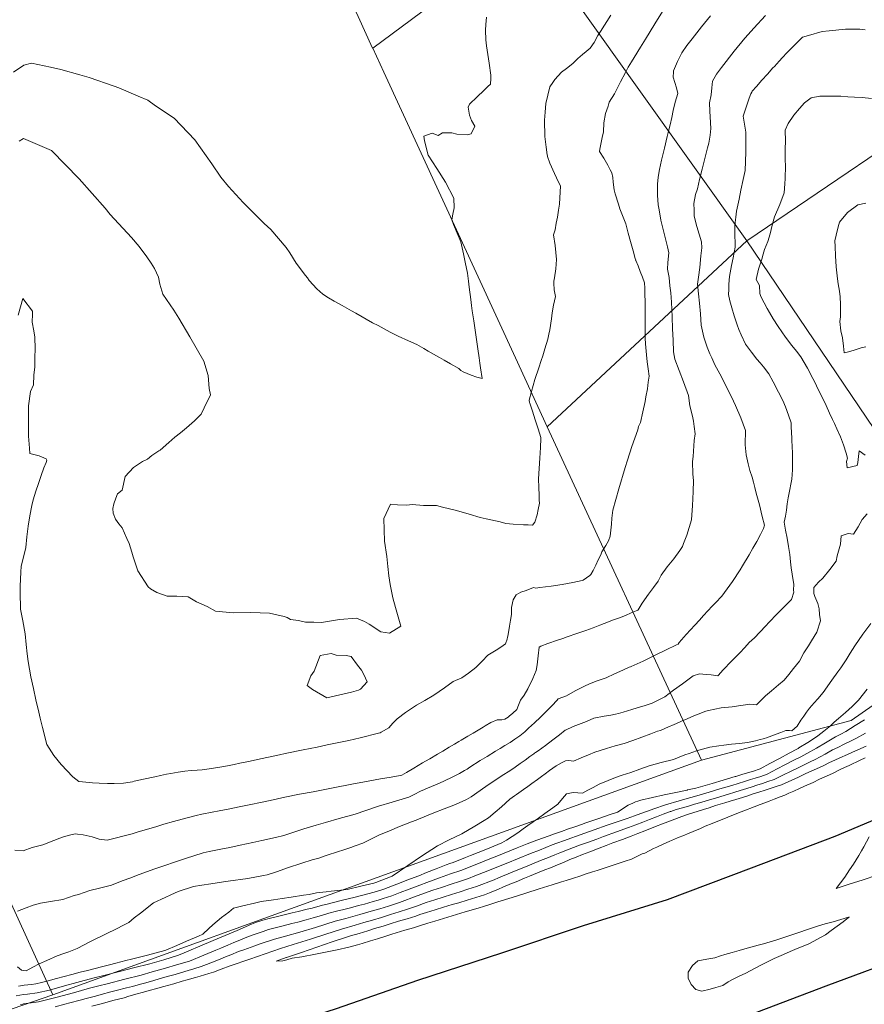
# Model space of a CAD drawing. Header units: inches. Extents: x 11351264 to 11356330, y 6702313 to 6706468.
# Tile 63 of 160: x 11352997 to 11353370, y 6704154 to 6704588. Entities that reach past the tile are written whole.
import ezdxf

# ---------------------------------------------------------------- set-up
doc = ezdxf.new("R2010")
doc.units = ezdxf.units.IN
doc.header["$MEASUREMENT"] = 0
doc.layers.add('Shumate_Contours_clip1', color=7, linetype='Continuous', lineweight=0)
doc.layers.add('Shumate_Parcels_clip1', color=7, linetype='Continuous', lineweight=0)
doc.layers.add('Shumate_Streets_clip1', color=7, linetype='Continuous')

msp = doc.modelspace()

# ---------------------------------------------------------------- linework, layer by layer
at = {"layer": 'Shumate_Contours_clip1'}
for points, elevation in [([(11353203.23, 6704589.19), (11353202.91, 6704585.97), (11353202.83, 6704583.42), (11353202.89, 6704579.23), (11353203.2, 6704576.52), (11353203.73, 6704572.75), (11353204.35, 6704568.85), (11353205.14, 6704563.55), (11353205.18, 6704562.68), (11353205.18, 6704562.16), (11353204.93, 6704559.6), (11353203.86, 6704558.58), (11353202.1, 6704556.93), (11353199.04, 6704554.04), (11353195.74, 6704550.79), (11353195.08, 6704549.53), (11353195.75, 6704545.93), (11353196.54, 6704543.69), (11353198.08, 6704541.08), (11353196.38, 6704537.68), (11353194.69, 6704537.36), (11353190.17, 6704537.59), (11353187.96, 6704538.17), (11353183.82, 6704538.14), (11353181.94, 6704537.04), (11353179.22, 6704538.05), (11353175.56, 6704536.7), (11353175.89, 6704534.62), (11353177.45, 6704528.29), (11353181.29, 6704522.41), (11353185.07, 6704516.44), (11353188.85, 6704509.41), (11353188.93, 6704505.08), (11353188.36, 6704502.33), (11353187.87, 6704499.79), (11353188.73, 6704497.72), (11353191.82, 6704490.09), (11353193.02, 6704484.84), (11353193.79, 6704481.15), (11353194.84, 6704476.23), (11353195.22, 6704472.74), (11353195.52, 6704470.12), (11353196.25, 6704464.7), (11353196.61, 6704462.01), (11353196.92, 6704459.67), (11353197.56, 6704455.27), (11353197.87, 6704453.18), (11353198.17, 6704451.17), (11353198.78, 6704447.08), (11353199.39, 6704442.98), (11353199.99, 6704438.88), (11353200.31, 6704436.59), (11353200.63, 6704434.59), (11353201.25, 6704429.86), (11353198.93, 6704430.46), (11353196.52, 6704431.23), (11353192.88, 6704432.83), (11353191.82, 6704433.35), (11353190.96, 6704434.21), (11353187.4, 6704436.24), (11353184.54, 6704437.87), (11353182.43, 6704439.08), (11353179.79, 6704440.58), (11353177.46, 6704441.92), (11353175.59, 6704442.99), (11353172.49, 6704444.77), (11353168.87, 6704446.49), (11353164.31, 6704448.47), (11353160.77, 6704450.27), (11353155.5, 6704453.14), (11353152.97, 6704454.31), (11353145.53, 6704458.66), (11353143.68, 6704459.64), (11353139.58, 6704462.03), (11353136.07, 6704463.93), (11353133.6, 6704465.35), (11353131.04, 6704467.05), (11353128.41, 6704469.38), (11353125.05, 6704473.05), (11353124.3, 6704474.23), (11353123.38, 6704475.32), (11353119.28, 6704480.72), (11353116.55, 6704485.31), (11353114.88, 6704487.66), (11353108.08, 6704495.6), (11353105.25, 6704498.2), (11353098.55, 6704504.83), (11353095.89, 6704507.51), (11353089.52, 6704514.55), (11353086.14, 6704518.61), (11353082.08, 6704524.51), (11353074.59, 6704535.15), (11353065.49, 6704544.71), (11353057.26, 6704550.14), (11353053.95, 6704552.64), (11353049.59, 6704554.35), (11353041.14, 6704558.06), (11353039.04, 6704558.7), (11353028, 6704562.56), (11353023.85, 6704563.83), (11353015.48, 6704566.07), (11353011.03, 6704567.09), (11353002.63, 6704568.97), (11352999.18, 6704567.99), (11352994.61, 6704565.01)], 1428), ([(11353301.91, 6704589.75), (11353298.06, 6704585.01), (11353293.93, 6704579.69), (11353291.6, 6704576.67), (11353289.36, 6704573.43), (11353287.37, 6704569.6), (11353285.67, 6704565.49), (11353285.68, 6704565.4), (11353285.65, 6704565.13), (11353285.57, 6704562.79), (11353286.19, 6704560.37), (11353287.05, 6704558.04), (11353287.59, 6704555.58), (11353286.43, 6704551.76), (11353285.56, 6704548.06), (11353284.89, 6704544.96), (11353284.12, 6704541.78), (11353283.46, 6704538.93), (11353282.9, 6704536.58), (11353281.62, 6704531.37), (11353280.32, 6704526.14), (11353279.48, 6704522.02), (11353278.89, 6704518.64), (11353278.54, 6704515.61), (11353278.67, 6704510.74), (11353278.94, 6704506.38), (11353279.3, 6704504.27), (11353280.08, 6704499.66), (11353281.51, 6704493.75), (11353282.42, 6704490.3), (11353283, 6704487.92), (11353283.58, 6704485.27), (11353283.23, 6704481.05), (11353282.98, 6704478.11), (11353283.69, 6704474.31), (11353284.1, 6704470.69), (11353284.43, 6704467.67), (11353284.84, 6704463.56), (11353285.05, 6704456.95), (11353285.26, 6704451.75), (11353285.45, 6704446.75), (11353285.64, 6704441.56), (11353286.29, 6704438.4), (11353288.12, 6704433.35), (11353290, 6704428.32), (11353292.24, 6704422.37), (11353292.9, 6704417.71), (11353294.03, 6704413.28), (11353294.48, 6704410.99), (11353294.78, 6704408.69), (11353295.23, 6704405.44), (11353294.76, 6704402.49), (11353294.36, 6704395.42), (11353294.01, 6704393.27), (11353294.25, 6704387.63), (11353294.43, 6704384.86), (11353294.37, 6704380.03), (11353294.2, 6704376.71), (11353294.06, 6704373.81), (11353293.54, 6704367.52), (11353291.56, 6704360.68), (11353290.1, 6704357.1), (11353289.6, 6704355.77), (11353288.44, 6704353.99), (11353285.79, 6704350.27), (11353282.91, 6704346.76), (11353280.17, 6704343.12), (11353278.87, 6704340.46), (11353276.86, 6704337.67), (11353274.67, 6704334.66), (11353271.91, 6704330.74), (11353270.02, 6704327.76), (11353269.94, 6704327.61), (11353269.69, 6704327.5), (11353269.22, 6704327.31), (11353267.04, 6704326.39), (11353264.45, 6704325.34), (11353261.85, 6704324.31), (11353259.26, 6704323.3), (11353255.1, 6704321.72), (11353253.13, 6704320.96), (11353250.17, 6704319.82), (11353246.96, 6704318.66), (11353243.04, 6704317.28), (11353238.8, 6704315.81), (11353236.86, 6704315.12), (11353234.56, 6704314.35), (11353230.32, 6704312.86), (11353227.12, 6704311.78), (11353226.39, 6704311.34), (11353226.02, 6704307.56), (11353225.49, 6704303.52), (11353225.16, 6704301.07), (11353223.6, 6704297.52), (11353221.49, 6704292.98), (11353219.8, 6704290.2), (11353218.21, 6704287.95), (11353217.28, 6704285.73), (11353216.59, 6704283.83), (11353214.87, 6704282.26), (11353213.27, 6704280.89), (11353212.74, 6704280.46), (11353211.23, 6704279.6), (11353209.93, 6704279.26), (11353207.98, 6704279.26), (11353205.1, 6704278.14), (11353202.66, 6704276.61), (11353201.69, 6704276.03), (11353199.47, 6704274.72), (11353197.29, 6704273.43), (11353195.03, 6704272.09), (11353192.81, 6704270.77), (11353192.05, 6704270.32), (11353190.96, 6704269.68), (11353189.03, 6704268.54), (11353186.81, 6704267.23), (11353183.94, 6704265.51), (11353181.58, 6704264.12), (11353178.2, 6704262.11), (11353176.35, 6704261.02), (11353175.01, 6704260.24), (11353171.11, 6704257.92), (11353167.88, 6704255.99), (11353165.86, 6704254.87), (11353165.84, 6704254.86), (11353165.16, 6704254.69), (11353161.13, 6704254.03), (11353156.49, 6704253.19), (11353151.79, 6704252.31), (11353147.13, 6704251.45), (11353144.62, 6704251.03), (11353134.92, 6704249.12), (11353126.8, 6704247.57), (11353120.76, 6704246.42), (11353114.36, 6704245.17), (11353107.87, 6704243.75), (11353104.29, 6704242.98), (11353098.55, 6704241.76), (11353094.13, 6704240.89), (11353089.35, 6704239.91), (11353085.31, 6704239.17), (11353082.25, 6704238.53), (11353077.72, 6704237.67), (11353075.16, 6704237.07), (11353071.29, 6704236.06), (11353065.21, 6704234.44), (11353060.98, 6704233.24), (11353057.81, 6704232.21), (11353049.22, 6704229.71), (11353046.92, 6704229), (11353035.96, 6704226.23), (11353032.47, 6704226.68), (11353029.4, 6704227.7), (11353025.38, 6704228.52), (11353022.81, 6704228.9), (11353022.04, 6704228.96), (11353019.91, 6704228.49), (11353017.12, 6704227.74), (11353015.14, 6704227.03), (11353012.38, 6704226.01), (11353007.65, 6704224.17), (11353002.85, 6704222.9), (11352998.9, 6704221.51), (11352995.24, 6704221.8)], 1422), ([(11353326.22, 6704589.96), (11353321.1, 6704584.4), (11353318.52, 6704581.55), (11353317.18, 6704579.99), (11353312.43, 6704574.25), (11353306.87, 6704566.97), (11353304.58, 6704564.03), (11353302.84, 6704560.94), (11353302.55, 6704558.09), (11353302.22, 6704555.01), (11353301.55, 6704551.39), (11353301.62, 6704547.79), (11353301.81, 6704545.23), (11353302.16, 6704540.1), (11353301.81, 6704537.15), (11353301.18, 6704533.58), (11353300.69, 6704531.59), (11353299.48, 6704526.91), (11353298.24, 6704522.23), (11353297.06, 6704517.54), (11353296.17, 6704513.45), (11353295.43, 6704510.94), (11353294.58, 6704507.05), (11353294.71, 6704504.07), (11353294.84, 6704501.39), (11353295.9, 6704496.9), (11353296.98, 6704493.44), (11353297.97, 6704490.06), (11353298.13, 6704487.48), (11353297.77, 6704483.96), (11353297.29, 6704478.75), (11353296.63, 6704474.51), (11353296.3, 6704471.49), (11353296.74, 6704467.15), (11353297.17, 6704463.01), (11353297.5, 6704458.34), (11353297.84, 6704453.4), (11353299.03, 6704448.11), (11353299.74, 6704445.85), (11353300.48, 6704443.6), (11353301.74, 6704440.76), (11353302.52, 6704438.91), (11353303.93, 6704435.92), (11353306.06, 6704431.81), (11353308.23, 6704427.66), (11353309.5, 6704425.18), (11353310.65, 6704422.9), (11353312.12, 6704419.82), (11353313.04, 6704417.87), (11353315.35, 6704412.43), (11353317.44, 6704406.87), (11353317.43, 6704404.84), (11353317.22, 6704402.8), (11353317.22, 6704402.14), (11353317.26, 6704400.52), (11353317.74, 6704396.15), (11353318.61, 6704392.14), (11353319.33, 6704389.19), (11353320.3, 6704386.32), (11353320.99, 6704384.16), (11353321.56, 6704381.71), (11353322.17, 6704379.18), (11353323.53, 6704374.07), (11353324.82, 6704369.01), (11353325.72, 6704365.08), (11353325.35, 6704363.61), (11353323.95, 6704360.94), (11353322.34, 6704357.94), (11353320.67, 6704354.96), (11353319.04, 6704351.97), (11353316.13, 6704347.2), (11353315.09, 6704345.4), (11353311.7, 6704340.23), (11353306.97, 6704333.75), (11353304.16, 6704330.91), (11353302.7, 6704329.46), (11353298.92, 6704325.23), (11353297.12, 6704323.25), (11353295.06, 6704321.04), (11353291.26, 6704316.83), (11353288.2, 6704313.38), (11353287.67, 6704312.71), (11353286.91, 6704312.3), (11353282.17, 6704310.01), (11353277.62, 6704307.78), (11353272.25, 6704305.2), (11353266.94, 6704302.81), (11353266.65, 6704302.66), (11353266.18, 6704302.45), (11353263.29, 6704301.2), (11353259.61, 6704299.5), (11353255.9, 6704297.82), (11353251.94, 6704296.41), (11353248.65, 6704295.14), (11353246.43, 6704294.15), (11353242.3, 6704292.11), (11353238.49, 6704289.79), (11353234.87, 6704288.53), (11353234.26, 6704287.77), (11353232.13, 6704285.57), (11353229.77, 6704283.17), (11353228.02, 6704281.4), (11353226.96, 6704280.37), (11353224.31, 6704277.92), (11353221.75, 6704275.55), (11353220.04, 6704274), (11353217.94, 6704272.21), (11353215.67, 6704270.69), (11353213.62, 6704269.33), (11353211.31, 6704267.94), (11353209.21, 6704266.67), (11353207.21, 6704265.46), (11353203.5, 6704263.16), (11353200.47, 6704261.25), (11353195.83, 6704258.31), (11353194.62, 6704257.54), (11353193.47, 6704256.84), (11353191.31, 6704255.57), (11353188.1, 6704253.96), (11353184.63, 6704252.35), (11353182.47, 6704251.39), (11353177.19, 6704249.12), (11353174.91, 6704248.13), (11353174.38, 6704247.87), (11353173.84, 6704247.59), (11353171.66, 6704246.5), (11353168.96, 6704245.09), (11353161.66, 6704242.97), (11353155.65, 6704241.2), (11353150.03, 6704239.33), (11353145.32, 6704237.71), (11353138.31, 6704235.72), (11353132.22, 6704233.99), (11353128.15, 6704232.76), (11353122.67, 6704231.13), (11353119.11, 6704229.99), (11353113.79, 6704228.27), (11353110.13, 6704227.42), (11353104.17, 6704226.01), (11353100.14, 6704225.1), (11353094.64, 6704223.93), (11353089.98, 6704222.91), (11353086.03, 6704222.22), (11353080.92, 6704221.12), (11353078.23, 6704220.62), (11353070.49, 6704218.04), (11353067.43, 6704217.05), (11353059.58, 6704214.38), (11353056.6, 6704213.34), (11353048.87, 6704210.64), (11353046.42, 6704209.61), (11353042.64, 6704208.21), (11353037.94, 6704206.3), (11353032.6, 6704205.05), (11353028.3, 6704204.01), (11353023.33, 6704202.27), (11353021.41, 6704201.73), (11353016.42, 6704199.95), (11353010.92, 6704199.08), (11353006.53, 6704198.44), (11353003.35, 6704197.44), (11353000.21, 6704196.3), (11352996.4, 6704194.91)], 1420), ([(11353280.79, 6704591.72), (11353277.5, 6704586.23), (11353273.28, 6704579.52), (11353271.09, 6704575.95), (11353268.3, 6704571.39), (11353267.16, 6704569.56), (11353265.73, 6704567.21), (11353264.45, 6704564.83), (11353262.34, 6704560.69), (11353261.01, 6704558.03), (11353259.68, 6704555.38), (11353257.33, 6704551.67), (11353256.86, 6704550.01), (11353255.72, 6704546.76), (11353254.98, 6704542.67), (11353254.76, 6704538.58), (11353254.25, 6704536.13), (11353253.59, 6704533.12), (11353253.25, 6704530.99), (11353253.04, 6704529.99), (11353254.93, 6704527.06), (11353256.74, 6704523.97), (11353257.8, 6704521.82), (11353258.49, 6704520.53), (11353258.95, 6704518.53), (11353259.12, 6704516.46), (11353259.5, 6704512.98), (11353259.91, 6704511.24), (11353261.36, 6704506.74), (11353262.04, 6704504.64), (11353263.21, 6704501.69), (11353264.71, 6704498.03), (11353265.67, 6704493.9), (11353266.7, 6704490.23), (11353267.87, 6704486.15), (11353268.81, 6704482.79), (11353268.96, 6704482.23), (11353269.02, 6704482.02), (11353269.02, 6704481.91), (11353270.02, 6704479.51), (11353270.99, 6704477), (11353271.93, 6704474.48), (11353272.82, 6704471.95), (11353273.08, 6704469.71), (11353273.09, 6704467.21), (11353273.12, 6704463.43), (11353273.14, 6704460.66), (11353273.17, 6704457.15), (11353273.19, 6704454.12), (11353273.22, 6704450.86), (11353273.24, 6704447.58), (11353273.3, 6704445.11), (11353273.7, 6704440.27), (11353274.05, 6704437.15), (11353274.44, 6704434.04), (11353274.93, 6704430.83), (11353274.43, 6704428.16), (11353274.14, 6704425.21), (11353273.42, 6704421.71), (11353273.2, 6704419.67), (11353272.18, 6704415.16), (11353271.1, 6704410.4), (11353270.27, 6704408.61), (11353269.86, 6704407.16), (11353267.28, 6704399.82), (11353265.45, 6704393.82), (11353264.34, 6704390.53), (11353261.59, 6704381.14), (11353258.96, 6704371.71), (11353258.54, 6704368.23), (11353258.28, 6704365.56), (11353258.06, 6704362.98), (11353257.78, 6704360.23), (11353256.93, 6704358.16), (11353255.85, 6704356.2), (11353254.13, 6704353.35), (11353253.57, 6704352.08), (11353252.46, 6704349.77), (11353251.39, 6704347.44), (11353250.22, 6704345.17), (11353249.2, 6704343.41), (11353248.88, 6704343.02), (11353248.8, 6704342.96), (11353245.9, 6704340.93), (11353245.45, 6704340.79), (11353241.32, 6704339.77), (11353236.62, 6704338.91), (11353231.7, 6704338.23), (11353226.71, 6704337.6), (11353225.03, 6704337.3), (11353223.89, 6704337.64), (11353220.66, 6704336.31), (11353218.36, 6704335.57), (11353216.3, 6704334.45), (11353215.02, 6704332.26), (11353214.23, 6704328.81), (11353214.25, 6704325.79), (11353213.82, 6704323.22), (11353213.38, 6704320.65), (11353212.7, 6704316.88), (11353212.58, 6704316.22), (11353212.51, 6704315.77), (11353212.35, 6704314.87), (11353211.63, 6704312.81), (11353209.47, 6704311.37), (11353207.49, 6704309.97), (11353203.78, 6704307.75), (11353201.35, 6704305.18), (11353198.57, 6704302.34), (11353195.34, 6704299.81), (11353192.39, 6704297.83), (11353188.52, 6704296.11), (11353184.67, 6704293.44), (11353179.97, 6704290.16), (11353175.99, 6704287.84), (11353172.41, 6704285.77), (11353170.51, 6704284.57), (11353167.44, 6704282.55), (11353163.87, 6704279.76), (11353161.98, 6704277.74), (11353160.15, 6704275.76), (11353156.83, 6704273.76), (11353156.33, 6704273.53), (11353155.53, 6704273.36), (11353147.53, 6704271.38), (11353142.54, 6704270.15), (11353132.89, 6704268.17), (11353128.51, 6704267.23), (11353122.44, 6704266.07), (11353114.44, 6704264.4), (11353111.87, 6704263.88), (11353104.23, 6704262.23), (11353098.3, 6704260.95), (11353094.49, 6704260.12), (11353092.01, 6704259.6), (11353089.05, 6704259.03), (11353084.82, 6704258.29), (11353079.9, 6704257.55), (11353077.8, 6704257.26), (11353075.67, 6704257.07), (11353073.02, 6704256.86), (11353070.23, 6704256.62), (11353067.33, 6704256.24), (11353064.1, 6704255.63), (11353062.12, 6704255.27), (11353059.45, 6704254.7), (11353057.02, 6704254.17), (11353051.94, 6704253.05), (11353047.86, 6704252.14), (11353047.06, 6704251.97), (11353046.09, 6704251.77), (11353043.12, 6704251.38), (11353039.04, 6704251.15), (11353036.04, 6704251.22), (11353032.48, 6704251.27), (11353029.53, 6704251.48), (11353025.14, 6704251.95), (11353023.47, 6704252.04), (11353020.79, 6704254.16), (11353015.64, 6704259.53), (11353012.37, 6704263.49), (11353009.33, 6704268.31), (11353007.43, 6704275.93), (11353006.38, 6704279.99), (11353005.89, 6704282.65), (11353004.56, 6704288.11), (11353003.43, 6704293.06), (11353002.27, 6704298.18), (11353001.15, 6704304.95), (11353000.72, 6704308.34), (11353000.29, 6704312.45), (11352999.8, 6704317.19), (11352998.83, 6704322.96), (11352997.7, 6704328.12), (11352997.53, 6704335.62), (11352997.55, 6704338.19), (11352997.88, 6704344.45), (11352997.98, 6704347.03), (11352999.15, 6704351.6), (11353000.04, 6704355.24), (11353000.56, 6704359.98), (11353001.11, 6704364.75), (11353001.88, 6704369.2), (11353002.79, 6704373.77), (11353003.33, 6704376.25), (11353004.55, 6704380.09), (11353005.74, 6704383.52), (11353006.87, 6704386.99), (11353008.02, 6704390.43), (11353009, 6704392.71), (11353009.29, 6704393.84), (11353009.12, 6704394.32), (11353005.92, 6704395.68), (11353001.85, 6704396.79), (11353001.72, 6704399.16), (11353001.33, 6704404.42), (11353001.22, 6704409.02), (11353001.22, 6704412.18), (11353001.25, 6704417.81), (11353002.21, 6704424.05), (11353003.47, 6704427.06), (11353003.58, 6704431.3), (11353004.03, 6704435.02), (11353004.06, 6704439.15), (11353004.24, 6704442.95), (11353004.04, 6704447.99), (11353003.64, 6704450.79), (11353002.89, 6704454.64), (11353003.05, 6704458.21), (11353002.99, 6704459.55), (11352998.82, 6704465.04), (11352996.68, 6704457.83)], 1424), ([(11353258, 6704590.09), (11353253.46, 6704582.95), (11353252.29, 6704581.07), (11353250.67, 6704578.1), (11353248.86, 6704575.51), (11353247.13, 6704574.09), (11353245.49, 6704572.71), (11353243.51, 6704570.91), (11353241.23, 6704568.81), (11353238.46, 6704566.6), (11353236.32, 6704564.91), (11353233.3, 6704561.67), (11353232.47, 6704560.38), (11353231.16, 6704558.44), (11353229.32, 6704551.12), (11353229.04, 6704547.3), (11353228.75, 6704543.81), (11353228.98, 6704536.52), (11353229.48, 6704531.85), (11353229.77, 6704529.63), (11353229.81, 6704529.26), (11353229.91, 6704528.83), (11353230.16, 6704527.69), (11353231.07, 6704524.8), (11353233.14, 6704520.26), (11353234.1, 6704518.28), (11353235.84, 6704514.65), (11353235.6, 6704509.47), (11353235.36, 6704506.76), (11353234.9, 6704504.02), (11353234.48, 6704501.04), (11353233.91, 6704498.4), (11353233.45, 6704495.47), (11353232.8, 6704493.16), (11353233.53, 6704488.47), (11353233.85, 6704485.34), (11353234.05, 6704482.26), (11353233.74, 6704478.16), (11353233.13, 6704474.2), (11353232.96, 6704472.74), (11353232.95, 6704471.92), (11353233.04, 6704468.99), (11353233.64, 6704465.92), (11353232.77, 6704462.23), (11353232.21, 6704458.73), (11353231.88, 6704456.08), (11353231.11, 6704451.26), (11353230.7, 6704449.4), (11353230.19, 6704447.2), (11353229, 6704442.96), (11353228.01, 6704439.84), (11353227.33, 6704437.74), (11353226.31, 6704434.59), (11353224.56, 6704429.35), (11353223.03, 6704424.14), (11353222.01, 6704420.3), (11353222.2, 6704419.18), (11353222.25, 6704418.92), (11353223.42, 6704415.35), (11353224.67, 6704411.52), (11353225.92, 6704407.69), (11353227.17, 6704403.86), (11353227.18, 6704403.29), (11353227.02, 6704399.33), (11353226.73, 6704394.73), (11353226.45, 6704390.12), (11353226.12, 6704385.55), (11353226.28, 6704381.73), (11353226.39, 6704378.32), (11353226.42, 6704376.18), (11353226.57, 6704374.88), (11353225.99, 6704372.11), (11353225.53, 6704369.75), (11353224.47, 6704366.44), (11353223.47, 6704365.15), (11353221.63, 6704365.25), (11353219.59, 6704365.32), (11353214.92, 6704365.64), (11353211.78, 6704365.92), (11353209.2, 6704366.65), (11353203.13, 6704367.88), (11353200.38, 6704368.55), (11353195.51, 6704369.94), (11353189.98, 6704371.67), (11353183.88, 6704373.09), (11353181.21, 6704373.75), (11353175.44, 6704373.82), (11353170.44, 6704374.25), (11353168.1, 6704374.02), (11353163.91, 6704374.12), (11353160.94, 6704374.41), (11353157.89, 6704368.11), (11353158.23, 6704358.09), (11353159.32, 6704351.35), (11353159.65, 6704346.89), (11353160.2, 6704342.82), (11353160.68, 6704339.02), (11353161.87, 6704333.06), (11353163.06, 6704328.82), (11353165.38, 6704320.52), (11353160.47, 6704317.46), (11353156.63, 6704318.13), (11353151.49, 6704321.49), (11353149.49, 6704322.65), (11353145.94, 6704324.16), (11353138.43, 6704323.59), (11353130.43, 6704322.21), (11353127.12, 6704322.39), (11353123.36, 6704322.35), (11353120.25, 6704323.12), (11353116.85, 6704323.45), (11353115.37, 6704324.34), (11353113.94, 6704324.88), (11353107.53, 6704326.31), (11353099.29, 6704326.56), (11353091.53, 6704326.51), (11353083.74, 6704327.2), (11353080.05, 6704329.27), (11353075.37, 6704331.38), (11353071.67, 6704333.47), (11353066.69, 6704333.74), (11353062.42, 6704333.84), (11353057.85, 6704335.43), (11353055.09, 6704337.08), (11353053.97, 6704337.87), (11353049.52, 6704345.04), (11353047.39, 6704351.12), (11353046.79, 6704353.21), (11353045.64, 6704357.08), (11353044.66, 6704359.19), (11353042.51, 6704363.99), (11353041.17, 6704365.71), (11353039.64, 6704367.77), (11353038.59, 6704370.4), (11353038.45, 6704372.53), (11353038.91, 6704374.61), (11353039.74, 6704376.97), (11353040.45, 6704378.89), (11353042.57, 6704380.6), (11353043.83, 6704386.6), (11353047.53, 6704390.53), (11353051.6, 6704393.19), (11353053.75, 6704394.28), (11353055.66, 6704395.84), (11353058.67, 6704397.96), (11353059.32, 6704398.27), (11353063.15, 6704401.63), (11353065.84, 6704403.97), (11353068.27, 6704405.82), (11353070.98, 6704408.03), (11353074.48, 6704411.22), (11353077.46, 6704414.13), (11353078.69, 6704416.83), (11353081.51, 6704422.67), (11353080.99, 6704425.39), (11353080.49, 6704431.11), (11353078.58, 6704437.45), (11353072.35, 6704448.2), (11353067.5, 6704456.4), (11353065.35, 6704460.02), (11353060.46, 6704467.06), (11353059.24, 6704471.39), (11353058.59, 6704474.49), (11353056.88, 6704478.39), (11353055.37, 6704480.73), (11353053.43, 6704483.46), (11353050, 6704488.03), (11353046.7, 6704492.08), (11353037.25, 6704502.22), (11353035.07, 6704504.94), (11353023.54, 6704517.85), (11353011.35, 6704530.43), (11353001.15, 6704534.86), (11352999.05, 6704535.66), (11352997.21, 6704534.56)], 1426), ([(11353370.11, 6704583.61), (11353367.78, 6704583.92), (11353364.3, 6704583.84), (11353361.43, 6704583.86), (11353354.26, 6704583.18), (11353351.23, 6704582.87), (11353345.19, 6704581.1), (11353342.55, 6704580.33), (11353339.09, 6704577.06), (11353337.55, 6704575.34), (11353335.68, 6704573.52), (11353333.76, 6704571.37), (11353332.28, 6704569.82), (11353330.12, 6704567.38), (11353329.49, 6704566.86), (11353327.06, 6704564.12), (11353324.62, 6704561.39), (11353322.22, 6704558.63), (11353320.39, 6704556.57), (11353320.27, 6704556.14), (11353319.81, 6704555.43), (11353319.05, 6704553.44), (11353318.12, 6704550.85), (11353317.25, 6704548.23), (11353316.44, 6704545.6), (11353317.01, 6704541.95), (11353317.48, 6704538.53), (11353317.52, 6704529.66), (11353317.28, 6704521.63), (11353316.39, 6704517.59), (11353315.41, 6704512.85), (11353314.58, 6704508.89), (11353313.99, 6704506.23), (11353313.49, 6704503.67), (11353313.12, 6704500.93), (11353312.92, 6704498.63), (11353312.73, 6704496.92), (11353312.68, 6704496.02), (11353312.77, 6704492.52), (11353312.83, 6704490.14), (11353312.83, 6704487.76), (11353311.95, 6704483.09), (11353311.24, 6704479.65), (11353310.29, 6704474.84), (11353310.02, 6704471.44), (11353309.99, 6704469.15), (11353309.97, 6704466.85), (11353310.47, 6704464.09), (11353311.31, 6704460.97), (11353312.39, 6704457.48), (11353313.69, 6704453.47), (11353314.46, 6704451.49), (11353315.44, 6704449.06), (11353317.42, 6704445.03), (11353318.77, 6704443.25), (11353320.12, 6704441.46), (11353322.43, 6704438.39), (11353323.87, 6704436.78), (11353325.27, 6704435), (11353327.69, 6704431.88), (11353329.55, 6704428.42), (11353331.95, 6704423.82), (11353333.89, 6704420.12), (11353334.98, 6704417.32), (11353336.33, 6704413.72), (11353337.58, 6704410.2), (11353337.55, 6704408.93), (11353337.51, 6704408.6), (11353337.58, 6704407.82), (11353337.65, 6704406.74), (11353337.9, 6704402.7), (11353338.05, 6704399.58), (11353338.12, 6704397.14), (11353338.16, 6704394.82), (11353338.15, 6704392.65), (11353338.06, 6704389.48), (11353337.79, 6704385.37), (11353337.39, 6704383.27), (11353336.97, 6704380.91), (11353336.19, 6704377.25), (11353335.82, 6704374.53), (11353335.5, 6704371.8), (11353335.05, 6704369.1), (11353334.45, 6704366.47), (11353334.43, 6704366.38), (11353335.09, 6704362.9), (11353335.73, 6704359.33), (11353336.34, 6704355.75), (11353336.9, 6704352.15), (11353337.29, 6704348.97), (11353337.56, 6704346.29), (11353337.92, 6704343.56), (11353338.25, 6704341.54), (11353338.66, 6704339.06), (11353338.6, 6704336.43), (11353338.71, 6704335.57), (11353337.69, 6704332.27), (11353336, 6704330.65), (11353331.41, 6704326.05), (11353327.72, 6704322.25), (11353326.31, 6704320.74), (11353323.7, 6704317.98), (11353321.3, 6704315.5), (11353319.03, 6704313.3), (11353317.04, 6704311.14), (11353314.85, 6704308.82), (11353312.89, 6704306.82), (11353310.94, 6704304.81), (11353307.91, 6704301.66), (11353307.33, 6704301.04), (11353306.65, 6704300.31), (11353305.14, 6704298.73), (11353302.31, 6704299.09), (11353300.06, 6704299.33), (11353297.09, 6704299.58), (11353294.32, 6704298.67), (11353289.6, 6704295.12), (11353285.73, 6704292.29), (11353281.86, 6704289.46), (11353276.18, 6704286.67), (11353273.1, 6704285.54), (11353269.71, 6704284.5), (11353267.27, 6704283.75), (11353263.5, 6704282.61), (11353261.47, 6704282.11), (11353260.05, 6704281.76), (11353258.02, 6704281.34), (11353255.08, 6704280.87), (11353250.52, 6704279.99), (11353247.31, 6704278.59), (11353245.01, 6704277.62), (11353241.4, 6704276.29), (11353238.06, 6704274.76), (11353237.88, 6704274.69), (11353235.41, 6704272.7), (11353232.39, 6704270.37), (11353229.22, 6704267.99), (11353225.95, 6704265.59), (11353224.78, 6704264.8), (11353224.43, 6704264.54), (11353224.08, 6704264.28), (11353222.34, 6704263.04), (11353220.19, 6704261.5), (11353218.05, 6704259.95), (11353215.87, 6704258.44), (11353213.89, 6704257.13), (11353209.68, 6704254.37), (11353207.29, 6704252.81), (11353203.95, 6704250.57), (11353200.46, 6704248.1), (11353196.52, 6704245.31), (11353194.4, 6704244.17), (11353189.6, 6704241.97), (11353184.53, 6704240), (11353180, 6704238.18), (11353173.17, 6704235.42), (11353172.19, 6704234.98), (11353170.1, 6704234.28), (11353164.88, 6704232.21), (11353160.37, 6704230.37), (11353155.7, 6704228.46), (11353148.74, 6704224.82), (11353145.3, 6704223.63), (11353143.34, 6704222.97), (11353139.87, 6704221.78), (11353137.92, 6704221.16), (11353132.51, 6704219.36), (11353128.9, 6704218.12), (11353126.78, 6704217.68), (11353121.37, 6704215.89), (11353115.96, 6704214.09), (11353110.56, 6704212.27), (11353106.53, 6704210.88), (11353104.94, 6704210.58), (11353097.92, 6704209.34), (11353089.37, 6704208.12), (11353087.21, 6704207.78), (11353081.7, 6704206.98), (11353077.69, 6704206.33), (11353074.01, 6704205.79), (11353067.19, 6704203.58), (11353064.09, 6704202.12), (11353061.52, 6704200.94), (11353056.44, 6704198.53), (11353050.66, 6704194.05), (11353047.88, 6704191.87), (11353045.5, 6704189.87), (11353043.18, 6704188.72), (11353040.09, 6704187.07), (11353035.55, 6704184.87), (11353028.57, 6704181.41), (11353022.73, 6704178.43), (11353019.02, 6704176.98), (11353016.79, 6704176.16), (11353013.93, 6704175.11), (11353009.39, 6704173.15), (11353005.99, 6704171.68), (11353003.24, 6704170.11), (11353000.21, 6704168.53), (11352998.25, 6704168.83), (11352996.35, 6704170.3)], 1418), ([(11353372.96, 6704553.26), (11353368.82, 6704553.7), (11353365.49, 6704553.95), (11353362.46, 6704554.03), (11353359.37, 6704554.34), (11353355.3, 6704554.35), (11353352.21, 6704554.35), (11353350.14, 6704554.36), (11353346.42, 6704553.63), (11353343.44, 6704551.38), (11353341.18, 6704548.98), (11353338.78, 6704546.01), (11353336.21, 6704542.27), (11353334.91, 6704539.41), (11353334.97, 6704534.46), (11353334.91, 6704531.2), (11353334.93, 6704526.23), (11353335, 6704523.58), (11353334.91, 6704517.97), (11353334.8, 6704515.72), (11353334.46, 6704511.74), (11353332.48, 6704506.55), (11353330.16, 6704501.17), (11353329.15, 6704497.46), (11353328.28, 6704493.62), (11353327.25, 6704490.26), (11353325.85, 6704486.67), (11353325.25, 6704484.69), (11353324.57, 6704482.49), (11353323.19, 6704477.99), (11353322.18, 6704473.44), (11353323.6, 6704470.87), (11353323.71, 6704467.29), (11353324, 6704466.49), (11353324.37, 6704465.69), (11353325.59, 6704463.23), (11353327, 6704460.66), (11353328.01, 6704458.88), (11353329.61, 6704456.21), (11353331.81, 6704452.74), (11353333.41, 6704450.38), (11353334.99, 6704448.03), (11353337.86, 6704444.42), (11353339.86, 6704441.92), (11353341.85, 6704439.36), (11353343.33, 6704436.83), (11353344.73, 6704434.36), (11353347.06, 6704429.87), (11353348.06, 6704427.93), (11353349.29, 6704425.33), (11353350.68, 6704422.8), (11353352.95, 6704417.88), (11353354.51, 6704414.46), (11353355.71, 6704411.81), (11353356.63, 6704409.92), (11353357.73, 6704407.63), (11353359.32, 6704404.12), (11353360.62, 6704400.52), (11353361.74, 6704396.88), (11353362.35, 6704394.64), (11353361.96, 6704393.2), (11353362.25, 6704390.38), (11353366.57, 6704391.5), (11353367, 6704392.83), (11353367.24, 6704395.41), (11353367.51, 6704397.97), (11353370.16, 6704396.04)], 1416), ([(11353370.47, 6704507.11), (11353366.88, 6704506.42), (11353362.33, 6704503.08), (11353358.81, 6704498.79), (11353358.3, 6704496.76), (11353357.35, 6704493.09), (11353356.77, 6704490.6), (11353356.88, 6704488.06), (11353357.1, 6704483.99), (11353357.36, 6704479.14), (11353357.99, 6704473.79), (11353358.29, 6704471.64), (11353358.78, 6704468.38), (11353359.15, 6704465.79), (11353359.3, 6704462.39), (11353359.24, 6704459.25), (11353359.29, 6704456.98), (11353358.93, 6704454.97), (11353359.49, 6704450.9), (11353360.11, 6704447.7), (11353360.6, 6704444.15), (11353360.98, 6704441.21), (11353362.85, 6704441.62), (11353365.33, 6704442.33), (11353368.41, 6704443.28), (11353370.45, 6704443.78)], 1414), ([(11353371.09, 6704370.14), (11353368.9, 6704367.63), (11353367.03, 6704364.42), (11353364.99, 6704361.15), (11353362.62, 6704361.48), (11353359.63, 6704360.49), (11353359.35, 6704356.77), (11353357.8, 6704351.62), (11353357.31, 6704349.24), (11353354.58, 6704345.52), (11353351.43, 6704341.82), (11353349.66, 6704339.95), (11353347.49, 6704337.66), (11353347.5, 6704335.03), (11353347.99, 6704333.71), (11353349.3, 6704330.54), (11353349.9, 6704328.19), (11353350.08, 6704325.74), (11353350.52, 6704322.91), (11353348.88, 6704317.94), (11353346.57, 6704314.15), (11353345.13, 6704311.94), (11353343.16, 6704308.75), (11353341.16, 6704305.17), (11353338.63, 6704301.84), (11353336.57, 6704299.29), (11353334.42, 6704296.8), (11353331.96, 6704294.69), (11353328.9, 6704292.1), (11353326.26, 6704289.78), (11353324.11, 6704287.78), (11353322.28, 6704285.9), (11353321.03, 6704286.07), (11353319.34, 6704286.19), (11353316.41, 6704285.8), (11353314.29, 6704285.5), (11353311.51, 6704285.06), (11353306.65, 6704284.58), (11353301.1, 6704283.45), (11353299.86, 6704283.11), (11353296.48, 6704281.74), (11353294.59, 6704280.99), (11353291.69, 6704279.69), (11353289.26, 6704278.65), (11353286.99, 6704277.63), (11353282.16, 6704275.59), (11353279.9, 6704274.62), (11353278.64, 6704274.22), (11353275.65, 6704273.08), (11353271.73, 6704271.59), (11353267.8, 6704270.13), (11353263.84, 6704268.79), (11353259.99, 6704267.72), (11353256.13, 6704266.68), (11353250.99, 6704265.01), (11353248.15, 6704263.87), (11353244.88, 6704262.44), (11353241.64, 6704261.06), (11353239.48, 6704261.32), (11353237.97, 6704261.13), (11353236.54, 6704260.41), (11353233.91, 6704258.92), (11353230.92, 6704256.87), (11353229.1, 6704255.49), (11353227.5, 6704254.27), (11353225.69, 6704252.92), (11353223.27, 6704251.15), (11353221.43, 6704249.87), (11353219.59, 6704248.58), (11353216.45, 6704246.36), (11353215.52, 6704245.72), (11353213.51, 6704244.25), (11353209.78, 6704240.95), (11353206.97, 6704238.48), (11353204.16, 6704236.01), (11353202.18, 6704234.79), (11353198.13, 6704232.38), (11353192.33, 6704229.03), (11353186.75, 6704226.32), (11353181.62, 6704223.62), (11353174.58, 6704219.07), (11353168.49, 6704215.04), (11353161.64, 6704210.35), (11353154.46, 6704207.54), (11353154.02, 6704207.4), (11353153.57, 6704207.26), (11353147.78, 6704205.87), (11353141.71, 6704204.41), (11353134.76, 6704203.67), (11353132.5, 6704203.36), (11353128.31, 6704202.89), (11353125, 6704202.19), (11353122.54, 6704201.87), (11353117.13, 6704201.04), (11353113.17, 6704200.48), (11353109.29, 6704199.88), (11353103.81, 6704199.06), (11353100.9, 6704198.43), (11353095.81, 6704197.15), (11353091.72, 6704196.2), (11353089.55, 6704194.49), (11353086.44, 6704192.07), (11353082.5, 6704188.86), (11353080.81, 6704187.23), (11353078.14, 6704184.65), (11353076.26, 6704183.84), (11353070.98, 6704181.59), (11353066.73, 6704179.77), (11353061.88, 6704177.71), (11353060.28, 6704177.22), (11353058.6, 6704176.73), (11353053.67, 6704175.47), (11353051.41, 6704174.9), (11353046.75, 6704173.71), (11353044.23, 6704173.07), (11353039.84, 6704171.95), (11353037.04, 6704171.24), (11353032.93, 6704170.19), (11353031.18, 6704169.73), (11353027.22, 6704168.72), (11353024.1, 6704167.89), (11353020.44, 6704166.95), (11353017, 6704166.02), (11353013.68, 6704165.17), (11353009.9, 6704164.12), (11353006.94, 6704163.36), (11353004.52, 6704162.84), (11353002.62, 6704162.53), (11352999.4, 6704162.24), (11352996.8, 6704161.85)], 1416), ([(11353372.67, 6704321.72), (11353369.18, 6704316.98), (11353365.61, 6704311.92), (11353363.55, 6704308.66), (11353361.77, 6704305.74), (11353359.38, 6704302.19), (11353358.05, 6704300.44), (11353355.45, 6704296.77), (11353351.6, 6704291.34), (11353349.31, 6704288.52), (11353347.64, 6704286.72), (11353345.69, 6704284.4), (11353344.32, 6704282.66), (11353343.06, 6704280.87), (11353341.86, 6704279.05), (11353340.16, 6704276.43), (11353337.87, 6704274.48), (11353336.81, 6704274.55), (11353335.13, 6704274.56), (11353332.94, 6704273.71), (11353330.94, 6704272.91), (11353326.65, 6704271.27), (11353325.63, 6704271.08), (11353325.14, 6704270.95), (11353323.81, 6704270.57), (11353321.77, 6704269.98), (11353318.28, 6704269.29), (11353314.75, 6704268.87), (11353311.23, 6704268.47), (11353307.92, 6704268.05), (11353305.69, 6704267.8), (11353301.73, 6704267.16), (11353295.86, 6704265.62), (11353292.56, 6704264.44), (11353290.65, 6704263.76), (11353285.6, 6704261.82), (11353280.16, 6704260.37), (11353274.91, 6704258.99), (11353270.84, 6704257.5), (11353266.9, 6704256.08), (11353263.08, 6704254.88), (11353260.06, 6704253.89), (11353256.86, 6704252.55), (11353252.92, 6704250.83), (11353250.21, 6704249.46), (11353247.94, 6704248.27), (11353245.53, 6704246.98), (11353241.43, 6704247.24), (11353238.41, 6704246.69), (11353236.75, 6704244.62), (11353234.66, 6704242.12), (11353232.41, 6704240.43), (11353228.89, 6704237.88), (11353226.15, 6704235.86), (11353221.43, 6704232.7), (11353219.32, 6704231.14), (11353217.09, 6704229.4), (11353212.04, 6704226.24), (11353210, 6704224.96), (11353202.87, 6704222.09), (11353196.19, 6704219.41), (11353193.95, 6704218.52), (11353188.5, 6704216.34), (11353187.03, 6704215.82), (11353185.46, 6704215.26), (11353181.01, 6704213.5), (11353176.73, 6704211.86), (11353173.32, 6704210.52), (11353168.01, 6704208.49), (11353165.63, 6704207.56), (11353157.93, 6704204.6), (11353154.74, 6704203.58), (11353151.51, 6704202.6), (11353145.33, 6704201.08), (11353139.15, 6704199.55), (11353132.96, 6704198.01), (11353130.93, 6704197.53), (11353126.35, 6704196.23), (11353124.07, 6704195.7), (11353120.19, 6704194.71), (11353117.57, 6704194.1), (11353114.05, 6704193.22), (11353111.05, 6704192.52), (11353107.92, 6704191.74), (11353104.52, 6704190.95), (11353101.37, 6704189.87), (11353098.54, 6704188.66), (11353095.56, 6704187.37), (11353093.27, 6704186.38), (11353088, 6704184.12), (11353082.72, 6704181.88), (11353076.79, 6704179.4), (11353071.9, 6704177.35), (11353068.87, 6704176.08), (11353067.02, 6704175.3), (11353061.01, 6704173.47), (11353054.73, 6704171.64), (11353047.57, 6704169.85), (11353041.38, 6704168.29), (11353034.46, 6704166.53), (11353029.67, 6704165.28), (11353022.57, 6704163.39), (11353017.19, 6704161.94), (11353010.5, 6704160.08), (11353005.07, 6704158.86), (11353000.81, 6704158.25), (11352999.06, 6704158.07), (11352995.84, 6704157.57)], 1414), ([(11353371.08, 6704292.82), (11353367.23, 6704287.91), (11353364.43, 6704285.2), (11353361.49, 6704282.52), (11353358.48, 6704279.85), (11353356.52, 6704278.24), (11353355.89, 6704277.61), (11353354.92, 6704276.55), (11353351.95, 6704274.21), (11353349.27, 6704272.2), (11353347.46, 6704270.84), (11353344.9, 6704269.26), (11353340.98, 6704266.84), (11353340.67, 6704266.68), (11353340.35, 6704266.51), (11353336.7, 6704264.54), (11353332.44, 6704262.25), (11353328.18, 6704259.96), (11353323.91, 6704257.67), (11353323.45, 6704257.49), (11353320.88, 6704256.69), (11353318.31, 6704255.89), (11353315.74, 6704255.09), (11353313.53, 6704254.4), (11353313.2, 6704254.3), (11353312.88, 6704254.2), (11353307.62, 6704252.64), (11353302.65, 6704251.18), (11353295.52, 6704249.07), (11353291.9, 6704248.33), (11353291.63, 6704248.25), (11353286.74, 6704247.22), (11353281.56, 6704246.12), (11353276.39, 6704245), (11353271.21, 6704243.87), (11353269.95, 6704243.4), (11353268.9, 6704243.04), (11353267.78, 6704242.57), (11353265.6, 6704241.61), (11353260.97, 6704238.58), (11353257.71, 6704237.46), (11353252.3, 6704235.61), (11353246.5, 6704233.61), (11353245.54, 6704233.27), (11353241.74, 6704231.97), (11353239.35, 6704231.12), (11353236.27, 6704230.06), (11353233.16, 6704228.96), (11353230.81, 6704228.15), (11353225.37, 6704226.24), (11353221.12, 6704224.55), (11353216.71, 6704222.77), (11353207.79, 6704219.18), (11353204, 6704217.67), (11353198.89, 6704215.64), (11353191.86, 6704212.86), (11353187.3, 6704211.29), (11353182.45, 6704209.6), (11353176.91, 6704207.49), (11353173.79, 6704206.34), (11353169.16, 6704204.58), (11353165.13, 6704203.09), (11353161.4, 6704201.66), (11353157.68, 6704200.46), (11353155.47, 6704199.76), (11353153.24, 6704199.09), (11353149.47, 6704197.98), (11353146.74, 6704197.31), (11353143.26, 6704196.4), (11353140.24, 6704195.65), (11353137.04, 6704194.79), (11353133.76, 6704193.96), (11353130.5, 6704192.97), (11353126.77, 6704191.92), (11353123.63, 6704190.97), (11353120.08, 6704190.07), (11353117.42, 6704189.35), (11353113.62, 6704188.4), (11353111.23, 6704187.75), (11353107.15, 6704186.74), (11353104.75, 6704185.93), (11353100.35, 6704184.43), (11353097.61, 6704183.45), (11353094.48, 6704182.1), (11353091.81, 6704180.97), (11353089.21, 6704179.85), (11353086.06, 6704178.57), (11353083.91, 6704177.66), (11353078.61, 6704175.51), (11353072.19, 6704172.87), (11353066.5, 6704171.14), (11353061.73, 6704169.73), (11353055.87, 6704168.04), (11353050.94, 6704166.65), (11353043.78, 6704164.86), (11353036, 6704162.87), (11353032.25, 6704161.89), (11353028.16, 6704160.83), (11353021.05, 6704158.91), (11353013.95, 6704156.91), (11353009.78, 6704155.88), (11353005.61, 6704154.93), (11353002.41, 6704154.43), (11352999, 6704153.94), (11352998.73, 6704153.91), (11352997.78, 6704153.76)], 1412), ([(11353369.94, 6704279.26), (11353365.8, 6704276.7), (11353361.63, 6704274.15), (11353359.43, 6704272.99), (11353357.13, 6704271.75), (11353352.63, 6704269.1), (11353348.76, 6704266.83), (11353344.51, 6704264.34), (11353341.81, 6704262.97), (11353339.04, 6704261.56), (11353334.76, 6704259.37), (11353331.33, 6704257.59), (11353326.99, 6704255.36), (11353324.21, 6704254.28), (11353321.63, 6704253.51), (11353319.58, 6704252.89), (11353316.95, 6704252.09), (11353314.15, 6704251.22), (11353311.37, 6704250.36), (11353306.11, 6704248.79), (11353301.36, 6704247.38), (11353295.89, 6704245.75), (11353293.36, 6704244.99), (11353290.65, 6704244.22), (11353288.09, 6704243.55), (11353282.15, 6704241.78), (11353276.92, 6704240.06), (11353274.26, 6704239.04), (11353271.24, 6704237.91), (11353268.42, 6704236.92), (11353265.23, 6704235.8), (11353261.74, 6704234.58), (11353256.45, 6704232.73), (11353250.69, 6704230.7), (11353246.6, 6704229.23), (11353242.96, 6704227.95), (11353240.42, 6704227.03), (11353237.56, 6704226.02), (11353234.25, 6704224.82), (11353232.18, 6704224.08), (11353226.55, 6704221.84), (11353222.64, 6704220.27), (11353216.93, 6704217.94), (11353212.65, 6704216.16), (11353210.74, 6704215.39), (11353203.74, 6704212.6), (11353198.1, 6704210.4), (11353195.29, 6704209.31), (11353191.34, 6704208.02), (11353187.56, 6704206.78), (11353183.38, 6704205.37), (11353179.51, 6704204.07), (11353172.71, 6704201.57), (11353164.9, 6704198.71), (11353159.98, 6704197.14), (11353156.2, 6704195.94), (11353152.41, 6704194.81), (11353147.42, 6704193.36), (11353141.18, 6704191.69), (11353136.54, 6704190.45), (11353127.79, 6704187.73), (11353120.85, 6704185.59), (11353114.58, 6704183.85), (11353109.77, 6704182.55), (11353102.97, 6704180.24), (11353101.02, 6704179.56), (11353096.21, 6704177.86), (11353093.83, 6704177.01), (11353090.41, 6704175.57), (11353088.12, 6704174.67), (11353085.1, 6704173.44), (11353082.47, 6704172.39), (11353079.78, 6704171.36), (11353077.44, 6704170.41), (11353074.17, 6704169.44), (11353071.71, 6704168.7), (11353068.32, 6704167.7), (11353065.95, 6704167), (11353062.46, 6704165.99), (11353058.91, 6704164.99), (11353056.59, 6704164.32), (11353053.03, 6704163.32), (11353050.72, 6704162.67), (11353047.17, 6704161.69), (11353044.43, 6704161), (11353039.97, 6704159.85), (11353037.53, 6704159.22), (11353033.36, 6704158.13), (11353030.74, 6704157.44), (11353026.65, 6704156.37), (11353024.02, 6704155.66), (11353019.53, 6704154.43), (11353017.33, 6704153.81), (11353013.09, 6704152.72)], 1410), ([(11353370.31, 6704273.45), (11353366.07, 6704270.96), (11353363.76, 6704269.87), (11353360.89, 6704268.5), (11353358.06, 6704267.12), (11353355.79, 6704266), (11353352.51, 6704264.18), (11353348.15, 6704261.77), (11353345.86, 6704260.67), (11353342.94, 6704259.26), (11353340.67, 6704258.15), (11353337.78, 6704256.76), (11353333.53, 6704254.7), (11353330.11, 6704253.01), (11353327.3, 6704252), (11353324.94, 6704251.17), (11353322.37, 6704250.39), (11353320.35, 6704249.78), (11353317.98, 6704249.04), (11353315.09, 6704248.14), (11353312.72, 6704247.4), (11353309.86, 6704246.51), (11353304.58, 6704244.92), (11353300.08, 6704243.57), (11353297.67, 6704242.84), (11353294.96, 6704242.01), (11353292.27, 6704241.21), (11353289.57, 6704240.45), (11353286.88, 6704239.65), (11353284.51, 6704238.89), (11353284.18, 6704238.77), (11353283.86, 6704238.66), (11353281.15, 6704237.66), (11353278.13, 6704236.48), (11353275.13, 6704235.25), (11353272.12, 6704234.07), (11353269.09, 6704232.96), (11353265.8, 6704231.74), (11353260.56, 6704229.87), (11353254.84, 6704227.81), (11353251.79, 6704226.69), (11353247.67, 6704225.16), (11353244.22, 6704223.91), (11353241.51, 6704222.9), (11353238.91, 6704221.96), (11353235.6, 6704220.61), (11353233.32, 6704219.7), (11353229.88, 6704218.31), (11353227.73, 6704217.44), (11353224.16, 6704215.99), (11353220.38, 6704214.43), (11353218.45, 6704213.64), (11353214.48, 6704212), (11353208.57, 6704209.53), (11353206.53, 6704208.72), (11353198.78, 6704205.71), (11353195.02, 6704204.53), (11353191.61, 6704203.46), (11353187.82, 6704202.26), (11353184.04, 6704201.03), (11353180.46, 6704199.88), (11353176.63, 6704198.65), (11353172.35, 6704197.13), (11353168.41, 6704195.73), (11353164.67, 6704194.55), (11353160.92, 6704193.37), (11353156.93, 6704192.12), (11353152.91, 6704190.92), (11353149.14, 6704189.81), (11353145.37, 6704188.7), (11353139.28, 6704186.98), (11353132.43, 6704184.77), (11353125.59, 6704182.56), (11353118, 6704180.09), (11353112.36, 6704178.42), (11353105.57, 6704176.1), (11353098.79, 6704173.75), (11353090.15, 6704170.73), (11353086.29, 6704169.22), (11353082.81, 6704167.89), (11353080.77, 6704167.31), (11353077.02, 6704166.21), (11353074.91, 6704165.62), (11353071.21, 6704164.53), (11353069.05, 6704163.93), (11353065.38, 6704162.87), (11353063.19, 6704162.25), (11353060.99, 6704161.63), (11353057.32, 6704160.6), (11353055.11, 6704159.98), (11353051.44, 6704158.95), (11353049.24, 6704158.33), (11353045.57, 6704157.32), (11353043.38, 6704156.7), (11353039.06, 6704155.58), (11353033.32, 6704154.06), (11353029.23, 6704152.98)], 1408), ([(11353370.64, 6704267.66), (11353366.95, 6704266.06), (11353364.65, 6704265.04), (11353362.35, 6704264.02), (11353358.99, 6704262.53), (11353356.75, 6704261.51), (11353354.5, 6704260.49), (11353351.9, 6704259.12), (11353348.66, 6704257.66), (11353346.37, 6704256.61), (11353344.07, 6704255.56), (11353341.06, 6704254.18), (11353338.81, 6704253.15), (11353336.56, 6704252.11), (11353333.32, 6704250.6), (11353330.99, 6704249.82), (11353328.66, 6704249.05), (11353325.68, 6704248.07), (11353323.76, 6704247.48), (11353320.78, 6704246.55), (11353318.41, 6704245.8), (11353316.04, 6704245.05), (11353313.07, 6704244.12), (11353310.7, 6704243.38), (11353308.34, 6704242.64), (11353304.25, 6704241.4), (11353301.33, 6704240.49), (11353298.96, 6704239.76), (11353296.58, 6704239.02), (11353292.34, 6704237.68), (11353289.27, 6704236.55), (11353285.05, 6704234.96), (11353280.82, 6704233.37), (11353277.74, 6704232.18), (11353272.99, 6704230.24), (11353269.97, 6704229.09), (11353266.95, 6704227.94), (11353263.13, 6704226.47), (11353258.96, 6704224.95), (11353255.95, 6704223.8), (11353252.93, 6704222.66), (11353248.75, 6704221.05), (11353245.56, 6704219.86), (11353242.81, 6704218.73), (11353240, 6704217.59), (11353237.1, 6704216.39), (11353234.45, 6704215.32), (11353231.39, 6704214.05), (11353228.91, 6704213.05), (11353225.68, 6704211.71), (11353222.23, 6704210.29), (11353219.98, 6704209.36), (11353216.33, 6704207.86), (11353214.27, 6704207), (11353210.43, 6704205.41), (11353208.57, 6704204.64), (11353204.53, 6704202.97), (11353202.27, 6704202.09), (11353198.5, 6704200.93), (11353194.72, 6704199.78), (11353190.95, 6704198.61), (11353188.09, 6704197.74), (11353184.3, 6704196.57), (11353180.51, 6704195.4), (11353176.73, 6704194.23), (11353173.81, 6704193.34), (11353172, 6704192.7), (11353168.22, 6704191.54), (11353164.45, 6704190.38), (11353160.67, 6704189.22), (11353157.66, 6704188.3), (11353153.87, 6704187.15), (11353150.84, 6704186.23), (11353147.05, 6704185.08), (11353143.26, 6704183.93), (11353141.98, 6704183.57), (11353135.2, 6704181.29), (11353128.41, 6704178.99), (11353121.64, 6704176.69), (11353115.09, 6704174.45), (11353114.89, 6704174.39), (11353110.41, 6704172.84), (11353113.37, 6704173.02), (11353115.14, 6704173.47), (11353117.56, 6704174.06), (11353121.86, 6704174.79), (11353127.86, 6704175.95), (11353130.78, 6704176.51), (11353137.41, 6704177.88), (11353142.57, 6704178.94), (11353146.36, 6704180.05), (11353148.37, 6704180.66), (11353152.12, 6704181.77), (11353155.15, 6704182.71), (11353158.45, 6704183.73), (11353161.5, 6704184.68), (11353165.29, 6704185.83), (11353167.26, 6704186.42), (11353171.05, 6704187.56), (11353174.11, 6704188.52), (11353177.39, 6704189.53), (11353180.46, 6704190.49), (11353184.26, 6704191.63), (11353186.21, 6704192.22), (11353190, 6704193.36), (11353193.79, 6704194.5), (11353199.47, 6704196.19), (11353202.4, 6704197.11), (11353204.66, 6704197.81), (11353208.19, 6704198.93), (11353214.48, 6704200.9), (11353220.53, 6704202.81), (11353226.46, 6704204.69), (11353232.17, 6704206.51), (11353236.23, 6704207.79), (11353238.37, 6704208.46), (11353241.53, 6704209.45), (11353244.3, 6704210.34), (11353246.75, 6704211.13), (11353249.95, 6704212.16), (11353251.97, 6704212.82), (11353255.59, 6704213.99), (11353259.5, 6704215.29), (11353262.21, 6704216.2), (11353264.38, 6704216.93), (11353267.17, 6704217.86), (11353269.77, 6704219.1), (11353271.81, 6704220.15), (11353273.03, 6704220.52), (11353276.91, 6704222.51), (11353278.35, 6704223.16), (11353281.14, 6704224.4), (11353284.04, 6704225.68), (11353284.84, 6704225.99), (11353287.47, 6704227.14), (11353290.53, 6704228.45), (11353291.9, 6704228.99), (11353294.36, 6704230.04), (11353297.54, 6704231.38), (11353299.68, 6704232.29), (11353302.76, 6704233.58), (11353304.53, 6704234.24), (11353306.42, 6704235.02), (11353309.56, 6704236.31), (11353314.34, 6704238.24), (11353316.62, 6704239.08), (11353321.26, 6704240.9), (11353323.92, 6704241.87), (11353325.99, 6704242.69), (11353327.85, 6704243.44), (11353330.02, 6704244.31), (11353332.63, 6704245.23), (11353334.69, 6704246.07), (11353336.58, 6704246.86), (11353338.67, 6704247.76), (11353341.2, 6704249), (11353343.36, 6704249.96), (11353347.18, 6704251.67), (11353349.98, 6704253.04), (11353352.16, 6704254.03), (11353355.72, 6704255.63), (11353358.87, 6704257.2), (11353361.04, 6704258.18), (11353363.11, 6704259.16), (11353367.96, 6704261.44), (11353370.1, 6704262.57)], 1406), ([(11353375.26, 6704210.68), (11353369.22, 6704208.72), (11353363.18, 6704206.75), (11353357.4, 6704204.85), (11353361.25, 6704209.93), (11353363.32, 6704213.15), (11353365.05, 6704215.57), (11353367.39, 6704219.47), (11353368.61, 6704221.51), (11353369.53, 6704223.31), (11353371.98, 6704227.72)], 1408)]:
    msp.add_lwpolyline(points, dxfattribs=dict(at, elevation=elevation))
for points, elevation in [([(11353124.15, 6704294.46), (11353125.71, 6704298.7), (11353127.25, 6704300.77), (11353129.9, 6704307.68), (11353134.68, 6704308.48), (11353136.97, 6704307.82), (11353141.38, 6704307.6), (11353143.58, 6704307.25), (11353146.39, 6704303.39), (11353148.13, 6704301.2), (11353149.1, 6704299.33), (11353150.64, 6704296.08), (11353147.61, 6704292.85), (11353146.74, 6704292.35), (11353143.67, 6704291.46), (11353132.83, 6704288.94), (11353126.43, 6704292.63)], 1426), ([(11353292.09, 6704168), (11353292.17, 6704165.24), (11353293.38, 6704162.5), (11353295.54, 6704160.38), (11353298.18, 6704159.53), (11353301.76, 6704160.41), (11353304.32, 6704161.13), (11353307.34, 6704162.1), (11353309.7, 6704163.62), (11353311.66, 6704164.71), (11353314.68, 6704166.12), (11353317.58, 6704167.47), (11353323.86, 6704170.83), (11353330.03, 6704174.01), (11353334.18, 6704175.82), (11353337.14, 6704177.12), (11353340.12, 6704178.38), (11353342.13, 6704179.19), (11353345.26, 6704180.44), (11353352.67, 6704184.41), (11353355.23, 6704186.32), (11353357.82, 6704188.24), (11353360.4, 6704190.16), (11353362.85, 6704192.02), (11353363.2, 6704192.28), (11353362.78, 6704192.16), (11353359.43, 6704191.2), (11353356, 6704190.21), (11353352.58, 6704189.21), (11353349.15, 6704188.21), (11353344.8, 6704186.79), (11353340.91, 6704185.49), (11353337.84, 6704184.46), (11353334.76, 6704183.43), (11353331.23, 6704182.29), (11353328.25, 6704181.35), (11353325.29, 6704180.42), (11353323, 6704179.84), (11353320.35, 6704179.17), (11353317.14, 6704178.23), (11353314.55, 6704177.47), (11353311.52, 6704176.6), (11353309.96, 6704176.19), (11353308.25, 6704175.78), (11353306.32, 6704175.14), (11353303.89, 6704174.33), (11353300.4, 6704173.63), (11353296.32, 6704172.91), (11353294.08, 6704170.83)], 1406)]:
    msp.add_lwpolyline(points, close=True, dxfattribs=dict(at, elevation=elevation))
at = {"layer": 'Shumate_Parcels_clip1'}
msp.add_lwpolyline([(11352984, 6704711.5), (11353067, 6704761), (11353138.86, 6704606.43), (11353139, 6704606.12), (11353139, 6704601.5), (11353141, 6704596.5), (11353144, 6704592.5), (11353145.62, 6704591.69), (11353146.63, 6704589.49), (11353153, 6704575.5), (11353153.09, 6704575.57), (11353158, 6704565), (11353216, 6704439), (11353230, 6704408.5), (11353298, 6704261.5), (11353012, 6704158), (11352827, 6704563.5)], dxfattribs=at)
for points in [[(11353389, 6704598.5), (11353416, 6704557), (11353318, 6704490.5), (11353221.32, 6704626.28), (11353227, 6704630.5), (11353271, 6704657), (11353330.59, 6704686.3)], [(11353318, 6704490.5), (11353230, 6704408.5), (11353216, 6704439), (11353158, 6704565), (11353153.09, 6704575.57), (11353221.32, 6704626.28)], [(11353012, 6704158), (11352941, 6704133.5), (11352798.16, 6704070.41), (11352765.69, 6704056.95), (11352764.41, 6704056.4), (11352717.88, 6704035.19), (11352617, 6704198.5), (11352558, 6704292.5), (11352479, 6704261), (11352462, 6704299.5), (11352429, 6704379), (11352558.89, 6704457.26), (11352559, 6704457), (11352577, 6704412.5), (11352591.39, 6704421.31), (11352594, 6704420), (11352600, 6704420), (11352604, 6704422), (11352608, 6704425.5), (11352611, 6704430), (11352611.63, 6704433.12), (11352626.24, 6704441.97), (11352827, 6704563.5)], [(11353463, 6704485), (11353522, 6704395), (11353472, 6704354.5), (11353430, 6704325), (11353318, 6704490.5), (11353416, 6704557), (11353422.3, 6704547.55), (11353428, 6704539)], [(11353430, 6704325), (11353364, 6704279), (11353298, 6704261.5), (11353230, 6704408.5), (11353318, 6704490.5)]]:
    msp.add_lwpolyline(points, close=True, dxfattribs=at)
at = {"layer": 'Shumate_Streets_clip1', "color": 2}
for points in [[(11353009, 6704041), (11353048, 6704055), (11353086, 6704067.5), (11353125, 6704080.5), (11353163, 6704093.5), (11353201, 6704106.5), (11353239, 6704120), (11353277, 6704134), (11353315, 6704147.5), (11353353, 6704162), (11353391, 6704176), (11353480, 6704216), (11353577, 6704259), (11353657, 6704301), (11353783, 6704367.5), (11354057, 6704525.5), (11354148, 6704575)], [(11352997.01, 6704103.61), (11353028, 6704114.5), (11353064, 6704127), (11353100, 6704140), (11353137, 6704152), (11353173, 6704164.5), (11353210, 6704176.5), (11353246, 6704188.5), (11353283, 6704200), (11353320, 6704214), (11353357, 6704228), (11353394, 6704243.5), (11353431, 6704259), (11353467, 6704275.5), (11353503, 6704292.5), (11353539, 6704310.5), (11353574, 6704328.5), (11353609, 6704347.5), (11353705, 6704400)]]:
    msp.add_lwpolyline(points, dxfattribs=at)

doc.saveas('drawing.dxf')
